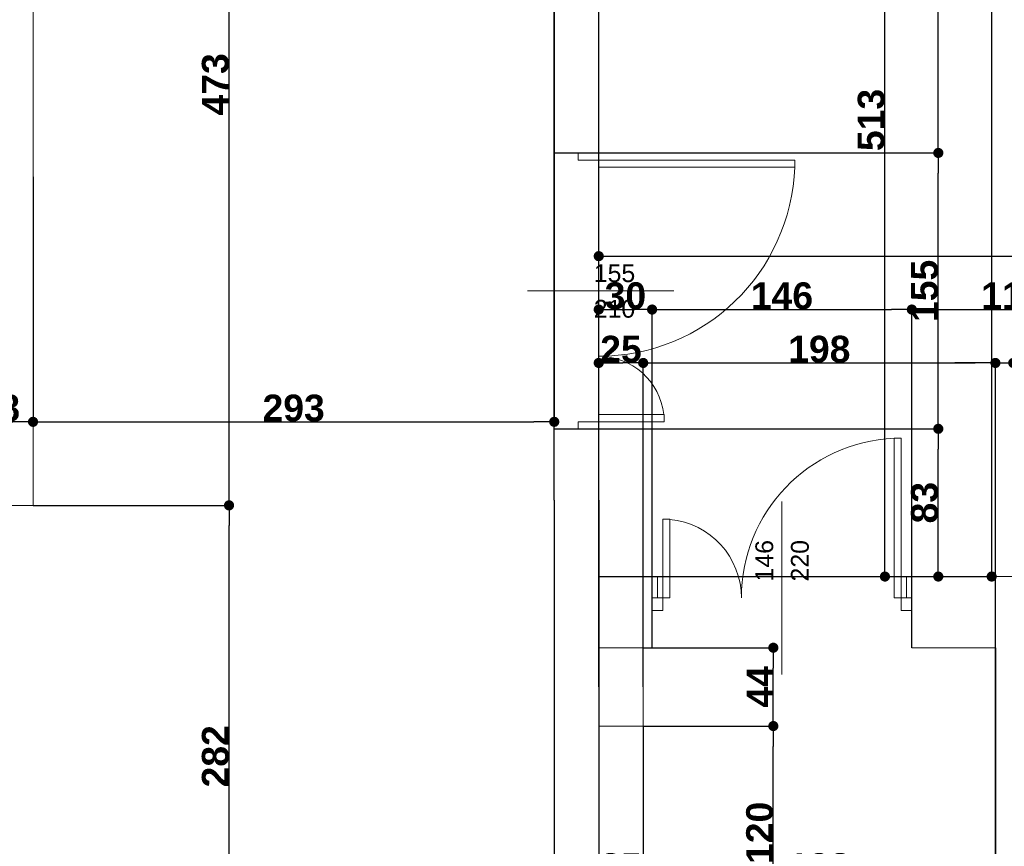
# Model space of a CAD drawing. Header units: millimetres. Extents: x 183299 to 1018155, y -286688 to 171278.
# Tile 64 of 100: x 402573 to 408108, y -77002 to -72358. Entities that reach past the tile are written whole.
import ezdxf

# ---------------------------------------------------------------- set-up
doc = ezdxf.new("R2010")
doc.units = ezdxf.units.MM
doc.header["$MEASUREMENT"] = 0
for name, color, linetype in [('Drzwi ArchiCAD', 7, 'Continuous'), ('inwentaryzacja_sciany', 7, 'Continuous'), ('Wymiarowanie - Ogólne', 7, 'Continuous'), ('Znaczniki Drzwi', 7, 'Continuous')]:
    doc.layers.add(name, color=color, linetype=linetype)
for name, color, linetype, lineweight in [('Drzwi ArchiCAD_Nr_Pióra__1', 7, 'Continuous', 13), ('inwentaryzacja_sciany_Nr_Pióra__1', 7, 'Continuous', 13), ('Znaczniki Drzwi_Nr_Pióra__1', 7, 'Continuous', 13), ('Znaczniki Drzwi_Nr_Pióra__7', 7, 'Continuous', 35)]:
    doc.layers.add(name, color=color, linetype=linetype, lineweight=lineweight)
doc.layers.add('Drzwi ArchiCAD_Nr_Pióra__23', color=7, linetype='Continuous', lineweight=20, true_color=0xff6600)
doc.layers.add('Drzwi ArchiCAD_Nr_Pióra__3', color=7, linetype='Continuous', lineweight=18, true_color=0xff6600)
doc.styles.add('GENERATED_STYLE_1', font='arial.ttf')
doc.styles.add('GENERATED_STYLE_2', font='arialbd.ttf')
doc.dimstyles.new('GENERATED_STYLE__1', dxfattribs={"dimtxt": 150, "dimasz": 114, "dimexe": 0.18, "dimexo": 0, "dimgap": 0.09, "dimtad": 1, "dimtih": 1, "dimtoh": 1, "dimdec": 0, "dimlfac": 0.1, "dimzin": 0, "dimdsep": 46, "dimtxsty": 'GENERATED_STYLE_2', "dimblk": 'ARROWHEAD_11', "dimblk1": 'ARROWHEAD_11', "dimblk2": 'ARROWHEAD_11', "dimcen": 0.09, "dimclrd": 256, "dimclre": 256, "dimclrt": 256, "dimazin": 0, "dimtfac": 1, "dimtdec": 4, "dimtmove": 0, "dimatfit": 3, "dimfxl": 1, "dimtolj": 1, "dimtzin": 0, "dimarcsym": 0})
doc.dimstyles.new('GENERATED_STYLE__2', dxfattribs={"dimtxt": 150, "dimasz": 114, "dimexe": 0.18, "dimexo": 0, "dimgap": 0.09, "dimtad": 1, "dimdec": 0, "dimlfac": 0.1, "dimzin": 0, "dimdsep": 46, "dimtxsty": 'GENERATED_STYLE_2', "dimblk": 'ARROWHEAD_11', "dimblk1": 'ARROWHEAD_11', "dimblk2": 'ARROWHEAD_11', "dimcen": 0.09, "dimclrd": 256, "dimclre": 256, "dimclrt": 256, "dimazin": 0, "dimtfac": 1, "dimtdec": 4, "dimtmove": 0, "dimatfit": 3, "dimfxl": 1, "dimtolj": 1, "dimtzin": 0, "dimarcsym": 0})

# ---------------------------------------------------------------- blocks, each defined once
blk = doc.blocks.new('D2 Asymetryczne 12_15')
at = {"layer": 'Drzwi ArchiCAD_Nr_Pióra__1', "linetype": 'Continuous'}
for p, q in [((-730, 0), (-730, -70)), ((-700, 0), (-730, 0)), ((700, 0), (730, 0)), ((730, 0), (730, -70))]:
    blk.add_line(p, q, dxfattribs=at)
at = {"layer": 'Drzwi ArchiCAD_Nr_Pióra__23', "linetype": 'Continuous'}
for p, q in [((-670, 0), (-730, 0)), ((-730, 0), (-730, -70)), ((-670, -70), (-670, 0)), ((730, 0), (670, 0)), ((670, 0), (670, -70)), ((730, -70), (730, 0)), ((-730, -70), (-670, -70)), ((670, -70), (730, -70))]:
    blk.add_line(p, q, dxfattribs=at)
at = {"layer": 'Drzwi ArchiCAD_Nr_Pióra__3', "linetype": 'Continuous'}
for p, q in [((670, 897.8), (630, 897.8)), ((630, 897.8), (630, 0)), ((670, 0), (670, 897.8)), ((-670, 0), (-670, 442.2)), ((-670, 442.2), (-630, 442.2)), ((-630, 442.2), (-630, 0)), ((-630, 0), (-670, 0)), ((630, 0), (670, 0))]:
    blk.add_line(p, q, dxfattribs=at)
for centre, radius, start, end in [((670, 0), 897.8, 92.551, 180), ((-670, 0), 442.2, 0, 84.8313)]:
    blk.add_arc(centre, radius, start, end, dxfattribs=at)
blk = doc.blocks.new('Znacznik O 12_267')
at = {"layer": 'Znaczniki Drzwi_Nr_Pióra__1', "linetype": 'Continuous'}
blk.add_line((0, 421.4), (0, -550), dxfattribs=at)
at = {"layer": 'Znaczniki Drzwi_Nr_Pióra__7', "linetype": 'Continuous', "char_height": 100, "attachment_point": 7, "rotation": 90, "style": 'GENERATED_STYLE_1'}
for s, insert in [('{146}', (-47.9, -27.7)), ('{220}', (152.1, -27.7))]:
    blk.add_mtext(s, dxfattribs=dict(at, insert=insert))
blk = doc.blocks.new('Ściana_733_2', base_point=(230485.1, -75985.8))
at = {"layer": 'inwentaryzacja_sciany_Nr_Pióra__1', "linetype": 'Continuous'}
for p, q in [((230815.1, -75585.8), (230485.1, -75585.8)), ((230815.1, -75585.8), (230815.1, -75705.8)), ((232215.1, -75585.8), (232215.1, -75705.8)), ((233405.1, -75585.8), (232215.1, -75585.8)), ((230815.1, -75705.8), (230785.1, -75705.8)), ((230785.1, -75705.8), (230785.1, -75775.8)), ((232215.1, -75705.8), (232245.1, -75705.8)), ((232245.1, -75705.8), (232245.1, -75775.8)), ((230785.1, -75775.8), (230785.1, -75985.8)), ((232245.1, -75775.8), (232245.1, -75985.8)), ((230485.1, -75985.8), (230785.1, -75985.8)), ((232245.1, -75985.8), (232715.1, -75985.8))]:
    blk.add_line(p, q, dxfattribs=at)
at = {"layer": 'Drzwi ArchiCAD', "linetype": 'Continuous'}
blk.add_blockref('D2 Asymetryczne 12_15', (231515.1, -75705.8), dxfattribs=at)
at = {"layer": 'Znaczniki Drzwi'}
blk.add_blockref('Znacznik O 12_267', (231515.1, -75585.8), dxfattribs=at)
blk = doc.blocks.new('Ściana_737_2', base_point=(232715.1, -85775.8))
at = {"layer": 'inwentaryzacja_sciany_Nr_Pióra__1', "linetype": 'Continuous'}
blk.add_line((232715.1, -75985.8), (232715.1, -80165.8), dxfattribs=at)
blk = doc.blocks.new('D2 Asymetryczne 12_16')
at = {"layer": 'Drzwi ArchiCAD_Nr_Pióra__1', "linetype": 'Continuous'}
for p, q in [((-775, 0), (-775, -115)), ((775, 0), (775, -115))]:
    blk.add_line(p, q, dxfattribs=at)
at = {"layer": 'Drzwi ArchiCAD_Nr_Pióra__23', "linetype": 'Continuous'}
for p, q in [((-735, 0), (-775, 0)), ((-775, 0), (-775, -115)), ((-735, -115), (-735, 0)), ((775, 0), (735, 0)), ((735, 0), (735, -115)), ((775, -115), (775, 0)), ((-775, -115), (-735, -115)), ((735, -115), (775, -115))]:
    blk.add_line(p, q, dxfattribs=at)
at = {"layer": 'Drzwi ArchiCAD_Nr_Pióra__3', "linetype": 'Continuous'}
for p, q in [((735, 1102.5), (695, 1102.5)), ((695, 1102.5), (695, 0)), ((735, 0), (735, 1102.5)), ((-735, 0), (-735, 367.5)), ((-735, 367.5), (-695, 367.5)), ((-695, 367.5), (-695, 0)), ((-695, 0), (-735, 0)), ((695, 0), (735, 0))]:
    blk.add_line(p, q, dxfattribs=at)
for centre, radius, start, end in [((735, 0), 1102.5, 92.0778, 180), ((-735, 0), 367.5, 0, 83.7882)]:
    blk.add_arc(centre, radius, start, end, dxfattribs=at)
blk = doc.blocks.new('Znacznik O 12_280')
at = {"layer": 'Znaczniki Drzwi_Nr_Pióra__1', "linetype": 'Continuous'}
blk.add_line((0, -671.4), (0, 150), dxfattribs=at)
at = {"layer": 'Znaczniki Drzwi_Nr_Pióra__7', "linetype": 'Continuous', "char_height": 100, "attachment_point": 7, "rotation": 270, "style": 'GENERATED_STYLE_1'}
for s, insert in [('{210}', (-152.1, -222.3)), ('{155}', (47.9, -222.3))]:
    blk.add_mtext(s, dxfattribs=dict(at, insert=insert))
blk = doc.blocks.new('Ściana_746_2', base_point=(230485.1, -83935.8))
at = {"layer": 'inwentaryzacja_sciany_Nr_Pióra__1', "linetype": 'Continuous'}
for p, q in [((230485.1, -73205.8), (230485.1, -65975.8)), ((230235.1, -70455.8), (230235.1, -73205.8)), ((230370.1, -73205.8), (230235.1, -73205.8)), ((230485.1, -73205.8), (230370.1, -73205.8)), ((230370.1, -74755.8), (230235.1, -74755.8)), ((230235.1, -74755.8), (230235.1, -83935.8)), ((230485.1, -74755.8), (230370.1, -74755.8)), ((230485.1, -75585.8), (230485.1, -74755.8)), ((230485.1, -83935.8), (230485.1, -75985.8))]:
    blk.add_line(p, q, dxfattribs=at)
at = {"layer": 'Drzwi ArchiCAD', "linetype": 'Continuous', "xscale": -1, "rotation": 270}
blk.add_blockref('D2 Asymetryczne 12_16', (230485.1, -73980.8), dxfattribs=at)
at = {"layer": 'Znaczniki Drzwi', "rotation": 90}
blk.add_blockref('Znacznik O 12_280', (230235.1, -73980.8), dxfattribs=at)
blk = doc.blocks.new('Ściana_755_2', base_point=(220645.1, -75185.8))
at = {"layer": 'inwentaryzacja_sciany_Nr_Pióra__1', "linetype": 'Continuous'}
blk.add_line((226785.1, -75185.8), (227305.1, -75185.8), dxfattribs=at)
blk = doc.blocks.new('Ściana_760_2', base_point=(227305.1, -72325.8))
at = {"layer": 'inwentaryzacja_sciany_Nr_Pióra__1', "linetype": 'Continuous'}
for p, q in [((227305.1, -74355.8), (227305.1, -72025.8)), ((226925.1, -72325.8), (226925.1, -73575.8)), ((226925.1, -73675.8), (226925.1, -74355.8)), ((226925.1, -74355.8), (227135.1, -74355.8))]:
    blk.add_line(p, q, dxfattribs=at)
blk = doc.blocks.new('Ściana_734_2', base_point=(230485.1, -76425.8))
at = {"layer": 'inwentaryzacja_sciany_Nr_Pióra__1', "linetype": 'Continuous'}
for p, q in [((230485.1, -75985.8), (230485.1, -76425.8)), ((230735.1, -76425.8), (230735.1, -75985.8))]:
    blk.add_line(p, q, dxfattribs=at)
blk = doc.blocks.new('Ściana_481_2', base_point=(227305.1, -74355.8))
at = {"layer": 'inwentaryzacja_sciany_Nr_Pióra__1', "linetype": 'Continuous'}
for p, q in [((227135.1, -74355.8), (227135.1, -75085.8)), ((227305.1, -75185.8), (227305.1, -74355.8))]:
    blk.add_line(p, q, dxfattribs=at)
blk = doc.blocks.new('ARROWHEAD_11')
at = {"linetype": 'Continuous'}
blk.add_line((0, 0), (-1, 0), dxfattribs=at)
at = {"linetype": 'Continuous', "const_width": 0.25, "flags": 128}
blk.add_lwpolyline([(-0.125, 0, 1), (0.125, 0, 1)], format="xyb", close=True, dxfattribs=at)
blk = doc.blocks.new('*D5282')
at = {"layer": 'Defpoints', "color": 0}
for p in [(405578, -75056.3), (402648, -81021.3), (405578, -85456.3)]:
    blk.add_point(p, dxfattribs=at)
at = {"layer": 'Wymiarowanie - Ogólne', "linetype": 'Continuous', "lineweight": -2}
for p, q in [((405578, -75056.3), (405578, -85456.5)), ((402648, -81021.3), (402648, -85456.5)), ((402762, -85456.3), (405464, -85456.3))]:
    blk.add_line(p, q, dxfattribs=at)
at = {"layer": 'Wymiarowanie - Ogólne', "lineweight": -2, "xscale": 114, "yscale": 114, "zscale": 114, "rotation": 180}
blk.add_blockref('ARROWHEAD_11', (402648, -85456.3), dxfattribs=at)
at = {"layer": 'Wymiarowanie - Ogólne', "lineweight": -2, "xscale": 114, "yscale": 114, "zscale": 114}
blk.add_blockref('ARROWHEAD_11', (405578, -85456.3), dxfattribs=at)
at = {"layer": 'Wymiarowanie - Ogólne', "insert": (404113, -85379.6), "char_height": 150, "attachment_point": 5, "style": 'GENERATED_STYLE_2'}
blk.add_mtext('\\A1;293', dxfattribs=at)
blk = doc.blocks.new('*D5283')
at = {"layer": 'Defpoints', "color": 0}
for p in [(405578, -75056.3), (405828, -75056.3), (405828, -85456.3)]:
    blk.add_point(p, dxfattribs=at)
at = {"layer": 'Wymiarowanie - Ogólne', "linetype": 'Continuous', "lineweight": -2}
for p, q in [((405578, -75056.3), (405578, -85456.5)), ((405828, -75056.3), (405828, -85456.5)), ((405692, -85456.3), (405714, -85456.3))]:
    blk.add_line(p, q, dxfattribs=at)
at = {"layer": 'Wymiarowanie - Ogólne', "lineweight": -2, "xscale": 114, "yscale": 114, "zscale": 114, "rotation": 180}
blk.add_blockref('ARROWHEAD_11', (405578, -85456.3), dxfattribs=at)
at = {"layer": 'Wymiarowanie - Ogólne', "lineweight": -2, "xscale": 114, "yscale": 114, "zscale": 114}
blk.add_blockref('ARROWHEAD_11', (405828, -85456.3), dxfattribs=at)
at = {"layer": 'Wymiarowanie - Ogólne', "insert": (405703, -85379.7), "char_height": 150, "attachment_point": 5, "style": 'GENERATED_STYLE_2'}
blk.add_mtext('\\A1;25', dxfattribs=at)
blk = doc.blocks.new('*D5394')
at = {"layer": 'Defpoints', "color": 0}
for p in [(405578, -64676.3), (402648, -69251.3), (405578, -75056.3)]:
    blk.add_point(p, dxfattribs=at)
at = {"layer": 'Wymiarowanie - Ogólne', "linetype": 'Continuous', "lineweight": -2}
for p, q in [((402648, -69251.3), (402648, -64676.1)), ((402762, -64676.3), (405464, -64676.3)), ((405578, -75056.3), (405578, -64676.1))]:
    blk.add_line(p, q, dxfattribs=at)
at = {"layer": 'Wymiarowanie - Ogólne', "lineweight": -2, "xscale": 114, "yscale": 114, "zscale": 114, "rotation": 180}
blk.add_blockref('ARROWHEAD_11', (402648, -64676.3), dxfattribs=at)
at = {"layer": 'Wymiarowanie - Ogólne', "lineweight": -2, "xscale": 114, "yscale": 114, "zscale": 114}
blk.add_blockref('ARROWHEAD_11', (405578, -64676.3), dxfattribs=at)
at = {"layer": 'Wymiarowanie - Ogólne', "insert": (404113, -64599.6), "char_height": 150, "attachment_point": 5, "style": 'GENERATED_STYLE_2'}
blk.add_mtext('\\A1;293', dxfattribs=at)
blk = doc.blocks.new('*D5395')
at = {"layer": 'Defpoints', "color": 0}
for p in [(405828, -64676.3), (405578, -75056.3), (405828, -75056.3)]:
    blk.add_point(p, dxfattribs=at)
at = {"layer": 'Wymiarowanie - Ogólne', "linetype": 'Continuous', "lineweight": -2}
for p, q in [((405578, -75056.3), (405578, -64676.1)), ((405692, -64676.3), (405714, -64676.3)), ((405828, -75056.3), (405828, -64676.1))]:
    blk.add_line(p, q, dxfattribs=at)
at = {"layer": 'Wymiarowanie - Ogólne', "lineweight": -2, "xscale": 114, "yscale": 114, "zscale": 114, "rotation": 180}
blk.add_blockref('ARROWHEAD_11', (405578, -64676.3), dxfattribs=at)
at = {"layer": 'Wymiarowanie - Ogólne', "lineweight": -2, "xscale": 114, "yscale": 114, "zscale": 114}
blk.add_blockref('ARROWHEAD_11', (405828, -64676.3), dxfattribs=at)
at = {"layer": 'Wymiarowanie - Ogólne', "insert": (405703, -64599.7), "char_height": 150, "attachment_point": 5, "style": 'GENERATED_STYLE_2'}
blk.add_mtext('\\A1;25', dxfattribs=at)
blk = doc.blocks.new('*D5406')
at = {"layer": 'Defpoints', "color": 0}
for p in [(406078, -74286.3), (405828, -76106.3), (406078, -76106.3)]:
    blk.add_point(p, dxfattribs=at)
at = {"layer": 'Wymiarowanie - Ogólne', "linetype": 'Continuous', "lineweight": -2}
for p, q in [((405828, -76106.3), (405828, -74286.1)), ((405942, -74286.3), (405964, -74286.3)), ((406078, -76106.3), (406078, -74286.1))]:
    blk.add_line(p, q, dxfattribs=at)
at = {"layer": 'Wymiarowanie - Ogólne', "lineweight": -2, "xscale": 114, "yscale": 114, "zscale": 114, "rotation": 180}
blk.add_blockref('ARROWHEAD_11', (405828, -74286.3), dxfattribs=at)
at = {"layer": 'Wymiarowanie - Ogólne', "lineweight": -2, "xscale": 114, "yscale": 114, "zscale": 114}
blk.add_blockref('ARROWHEAD_11', (406078, -74286.3), dxfattribs=at)
at = {"layer": 'Wymiarowanie - Ogólne', "insert": (405953, -74209.7), "char_height": 150, "attachment_point": 5, "style": 'GENERATED_STYLE_2'}
blk.add_mtext('\\A1;25', dxfattribs=at)
blk = doc.blocks.new('*D5407')
at = {"layer": 'Defpoints', "color": 0}
for p in [(408058, -74286.3), (406078, -76106.3), (408058, -80781.3)]:
    blk.add_point(p, dxfattribs=at)
at = {"layer": 'Wymiarowanie - Ogólne', "linetype": 'Continuous', "lineweight": -2}
for p, q in [((406078, -76106.3), (406078, -74286.1)), ((406192, -74286.3), (407944, -74286.3)), ((408058, -80781.3), (408058, -74286.1))]:
    blk.add_line(p, q, dxfattribs=at)
at = {"layer": 'Wymiarowanie - Ogólne', "lineweight": -2, "xscale": 114, "yscale": 114, "zscale": 114, "rotation": 180}
blk.add_blockref('ARROWHEAD_11', (406078, -74286.3), dxfattribs=at)
at = {"layer": 'Wymiarowanie - Ogólne', "lineweight": -2, "xscale": 114, "yscale": 114, "zscale": 114}
blk.add_blockref('ARROWHEAD_11', (408058, -74286.3), dxfattribs=at)
at = {"layer": 'Wymiarowanie - Ogólne', "insert": (407068, -74209.6), "char_height": 150, "attachment_point": 5, "style": 'GENERATED_STYLE_2'}
blk.add_mtext('\\A1;198', dxfattribs=at)
blk = doc.blocks.new('*D5408')
at = {"layer": 'Defpoints', "color": 0}
for p in [(408158, -74286.3), (408058, -80781.3), (408158, -80781.3)]:
    blk.add_point(p, dxfattribs=at)
at = {"layer": 'Wymiarowanie - Ogólne', "linetype": 'Continuous', "lineweight": -2}
for p, q in [((407944, -74286.3), (407830, -74286.3)), ((408058, -80781.3), (408058, -74286.1)), ((408058, -74286.3), (408158, -74286.3)), ((408158, -80781.3), (408158, -74286.1)), ((408272, -74286.3), (408592.1, -74286.3))]:
    blk.add_line(p, q, dxfattribs=at)
at = {"layer": 'Wymiarowanie - Ogólne', "lineweight": -2, "xscale": 114, "yscale": 114, "zscale": 114}
blk.add_blockref('ARROWHEAD_11', (408058, -74286.3), dxfattribs=at)
at = {"layer": 'Wymiarowanie - Ogólne', "lineweight": -2, "xscale": 114, "yscale": 114, "zscale": 114, "rotation": 180}
blk.add_blockref('ARROWHEAD_11', (408158, -74286.3), dxfattribs=at)
at = {"layer": 'Wymiarowanie - Ogólne', "insert": (408489, -74209.7), "char_height": 150, "attachment_point": 5, "style": 'GENERATED_STYLE_2'}
blk.add_mtext('\\A1;10', dxfattribs=at)
blk = doc.blocks.new('*D5413')
at = {"layer": 'Defpoints', "color": 0}
for p in [(406128, -73986.3), (405828, -75486.3), (406128, -75886.3)]:
    blk.add_point(p, dxfattribs=at)
at = {"layer": 'Wymiarowanie - Ogólne', "linetype": 'Continuous', "lineweight": -2}
for p, q in [((405828, -75486.3), (405828, -73986.1)), ((405942, -73986.3), (406014, -73986.3)), ((406128, -75886.3), (406128, -73986.1))]:
    blk.add_line(p, q, dxfattribs=at)
at = {"layer": 'Wymiarowanie - Ogólne', "lineweight": -2, "xscale": 114, "yscale": 114, "zscale": 114, "rotation": 180}
blk.add_blockref('ARROWHEAD_11', (405828, -73986.3), dxfattribs=at)
at = {"layer": 'Wymiarowanie - Ogólne', "lineweight": -2, "xscale": 114, "yscale": 114, "zscale": 114}
blk.add_blockref('ARROWHEAD_11', (406128, -73986.3), dxfattribs=at)
at = {"layer": 'Wymiarowanie - Ogólne', "insert": (405978, -73909.7), "char_height": 150, "attachment_point": 5, "style": 'GENERATED_STYLE_2'}
blk.add_mtext('\\A1;30', dxfattribs=at)
blk = doc.blocks.new('*D5414')
at = {"layer": 'Defpoints', "color": 0}
for p in [(407588, -73986.3), (406128, -75886.3), (407588, -75886.3)]:
    blk.add_point(p, dxfattribs=at)
at = {"layer": 'Wymiarowanie - Ogólne', "linetype": 'Continuous', "lineweight": -2}
for p, q in [((406128, -75886.3), (406128, -73986.1)), ((406242, -73986.3), (407474, -73986.3)), ((407588, -75886.3), (407588, -73986.1))]:
    blk.add_line(p, q, dxfattribs=at)
at = {"layer": 'Wymiarowanie - Ogólne', "lineweight": -2, "xscale": 114, "yscale": 114, "zscale": 114, "rotation": 180}
blk.add_blockref('ARROWHEAD_11', (406128, -73986.3), dxfattribs=at)
at = {"layer": 'Wymiarowanie - Ogólne', "lineweight": -2, "xscale": 114, "yscale": 114, "zscale": 114}
blk.add_blockref('ARROWHEAD_11', (407588, -73986.3), dxfattribs=at)
at = {"layer": 'Wymiarowanie - Ogólne', "insert": (406858, -73909.7), "char_height": 150, "attachment_point": 5, "style": 'GENERATED_STYLE_2'}
blk.add_mtext('\\A1;146', dxfattribs=at)
blk = doc.blocks.new('*D5415')
at = {"layer": 'Defpoints', "color": 0}
for p in [(408718, -73986.3), (407588, -75886.3), (408718, -75886.3)]:
    blk.add_point(p, dxfattribs=at)
at = {"layer": 'Wymiarowanie - Ogólne', "linetype": 'Continuous', "lineweight": -2}
for p, q in [((407588, -75886.3), (407588, -73986.1)), ((407702, -73986.3), (408604, -73986.3)), ((408718, -75886.3), (408718, -73986.1))]:
    blk.add_line(p, q, dxfattribs=at)
at = {"layer": 'Wymiarowanie - Ogólne', "lineweight": -2, "xscale": 114, "yscale": 114, "zscale": 114, "rotation": 180}
blk.add_blockref('ARROWHEAD_11', (407588, -73986.3), dxfattribs=at)
at = {"layer": 'Wymiarowanie - Ogólne', "lineweight": -2, "xscale": 114, "yscale": 114, "zscale": 114}
blk.add_blockref('ARROWHEAD_11', (408718, -73986.3), dxfattribs=at)
at = {"layer": 'Wymiarowanie - Ogólne', "insert": (408153, -73909.7), "char_height": 150, "attachment_point": 5, "style": 'GENERATED_STYLE_2'}
blk.add_mtext('\\A1;113', dxfattribs=at)
blk = doc.blocks.new('*D6704')
at = {"layer": 'Defpoints', "color": 0}
for p in [(406078, -76326.3), (406809.5, -76326.3), (406078, -77526.3)]:
    blk.add_point(p, dxfattribs=at)
at = {"layer": 'Wymiarowanie - Ogólne', "linetype": 'Continuous', "lineweight": -2}
for p, q in [((406078, -76326.3), (406809.7, -76326.3)), ((406809.5, -77412.3), (406809.5, -76440.3)), ((406078, -77526.3), (406809.7, -77526.3))]:
    blk.add_line(p, q, dxfattribs=at)
at = {"layer": 'Wymiarowanie - Ogólne', "lineweight": -2, "xscale": 114, "yscale": 114, "zscale": 114}
for p, rotation in [((406809.5, -76326.3), 90), ((406809.5, -77526.3), 270)]:
    blk.add_blockref('ARROWHEAD_11', p, dxfattribs=dict(at, rotation=rotation))
at = {"layer": 'Wymiarowanie - Ogólne', "insert": (406733, -76926.3), "char_height": 150, "attachment_point": 5, "rotation": 90, "style": 'GENERATED_STYLE_2'}
blk.add_mtext('\\A1;120', dxfattribs=at)
blk = doc.blocks.new('*D6705')
at = {"layer": 'Defpoints', "color": 0}
for p in [(406078, -75886.3), (406809.5, -75886.3), (406078, -76326.3)]:
    blk.add_point(p, dxfattribs=at)
at = {"layer": 'Wymiarowanie - Ogólne', "linetype": 'Continuous', "lineweight": -2}
for p, q in [((406078, -75886.3), (406809.7, -75886.3)), ((406809.5, -76212.3), (406809.5, -76000.3)), ((406078, -76326.3), (406809.7, -76326.3))]:
    blk.add_line(p, q, dxfattribs=at)
at = {"layer": 'Wymiarowanie - Ogólne', "lineweight": -2, "xscale": 114, "yscale": 114, "zscale": 114}
for p, rotation in [((406809.5, -75886.3), 90), ((406809.5, -76326.3), 270)]:
    blk.add_blockref('ARROWHEAD_11', p, dxfattribs=dict(at, rotation=rotation))
at = {"layer": 'Wymiarowanie - Ogólne', "insert": (406734.2, -76106.3), "char_height": 150, "attachment_point": 5, "rotation": 90, "style": 'GENERATED_STYLE_2'}
blk.add_mtext('\\A1;44', dxfattribs=at)
blk = doc.blocks.new('*D6708')
at = {"layer": 'Defpoints', "color": 0}
for p in [(405828, -76326.3), (406078, -76326.3), (406078, -77193.8)]:
    blk.add_point(p, dxfattribs=at)
at = {"layer": 'Wymiarowanie - Ogólne', "linetype": 'Continuous', "lineweight": -2}
for p, q in [((405828, -76326.3), (405828, -77194)), ((406078, -76326.3), (406078, -77194)), ((405942, -77193.8), (405964, -77193.8))]:
    blk.add_line(p, q, dxfattribs=at)
at = {"layer": 'Wymiarowanie - Ogólne', "lineweight": -2, "xscale": 114, "yscale": 114, "zscale": 114, "rotation": 180}
blk.add_blockref('ARROWHEAD_11', (405828, -77193.8), dxfattribs=at)
at = {"layer": 'Wymiarowanie - Ogólne', "lineweight": -2, "xscale": 114, "yscale": 114, "zscale": 114}
blk.add_blockref('ARROWHEAD_11', (406078, -77193.8), dxfattribs=at)
at = {"layer": 'Wymiarowanie - Ogólne', "insert": (405953, -77117.2), "char_height": 150, "attachment_point": 5, "style": 'GENERATED_STYLE_2'}
blk.add_mtext('\\A1;25', dxfattribs=at)
blk = doc.blocks.new('*D6709')
at = {"layer": 'Defpoints', "color": 0}
for p in [(408058, -75886.3), (406078, -76326.3), (408058, -77193.8)]:
    blk.add_point(p, dxfattribs=at)
at = {"layer": 'Wymiarowanie - Ogólne', "linetype": 'Continuous', "lineweight": -2}
for p, q in [((408058, -75886.3), (408058, -77194)), ((406078, -76326.3), (406078, -77194)), ((406192, -77193.8), (407944, -77193.8))]:
    blk.add_line(p, q, dxfattribs=at)
at = {"layer": 'Wymiarowanie - Ogólne', "lineweight": -2, "xscale": 114, "yscale": 114, "zscale": 114, "rotation": 180}
blk.add_blockref('ARROWHEAD_11', (406078, -77193.8), dxfattribs=at)
at = {"layer": 'Wymiarowanie - Ogólne', "lineweight": -2, "xscale": 114, "yscale": 114, "zscale": 114}
blk.add_blockref('ARROWHEAD_11', (408058, -77193.8), dxfattribs=at)
at = {"layer": 'Wymiarowanie - Ogólne', "insert": (407068, -77117), "char_height": 150, "attachment_point": 5, "style": 'GENERATED_STYLE_2'}
blk.add_mtext('\\A1;198', dxfattribs=at)
blk = doc.blocks.new('*D6710')
at = {"layer": 'Defpoints', "color": 0}
for p in [(424340, -73686.3), (405828, -75486.3), (424340, -75505)]:
    blk.add_point(p, dxfattribs=at)
at = {"layer": 'Wymiarowanie - Ogólne', "linetype": 'Continuous', "lineweight": -2}
for p, q in [((405828, -75486.3), (405828, -73686.1)), ((405942, -73686.3), (424226, -73686.3)), ((424340, -75505), (424340, -73686.1))]:
    blk.add_line(p, q, dxfattribs=at)
at = {"layer": 'Wymiarowanie - Ogólne', "lineweight": -2, "xscale": 114, "yscale": 114, "zscale": 114, "rotation": 180}
blk.add_blockref('ARROWHEAD_11', (405828, -73686.3), dxfattribs=at)
at = {"layer": 'Wymiarowanie - Ogólne', "lineweight": -2, "xscale": 114, "yscale": 114, "zscale": 114}
blk.add_blockref('ARROWHEAD_11', (424340, -73686.3), dxfattribs=at)
at = {"layer": 'Wymiarowanie - Ogólne', "insert": (415084, -73609.6), "char_height": 150, "attachment_point": 5, "style": 'GENERATED_STYLE_2'}
blk.add_mtext('\\A1;1851', dxfattribs=at)
blk = doc.blocks.new('*D6760')
at = {"layer": 'Defpoints', "color": 0}
for p in [(402268, -73241.3), (402648, -73241.3), (402648, -74617.1)]:
    blk.add_point(p, dxfattribs=at)
at = {"layer": 'Wymiarowanie - Ogólne', "linetype": 'Continuous', "lineweight": -2}
for p, q in [((402268, -73241.3), (402268, -74617.3)), ((402648, -73241.3), (402648, -74617.3)), ((402382, -74617.1), (402534, -74617.1))]:
    blk.add_line(p, q, dxfattribs=at)
at = {"layer": 'Wymiarowanie - Ogólne', "lineweight": -2, "xscale": 114, "yscale": 114, "zscale": 114, "rotation": 180}
blk.add_blockref('ARROWHEAD_11', (402268, -74617.1), dxfattribs=at)
at = {"layer": 'Wymiarowanie - Ogólne', "lineweight": -2, "xscale": 114, "yscale": 114, "zscale": 114}
blk.add_blockref('ARROWHEAD_11', (402648, -74617.1), dxfattribs=at)
at = {"layer": 'Wymiarowanie - Ogólne', "insert": (402458, -74540.4), "char_height": 150, "attachment_point": 5, "style": 'GENERATED_STYLE_2'}
blk.add_mtext('\\A1;38', dxfattribs=at)
blk = doc.blocks.new('*D6761')
at = {"layer": 'Defpoints', "color": 0}
for p in [(405578, -70356.3), (402648, -73241.3), (405578, -74617.1)]:
    blk.add_point(p, dxfattribs=at)
at = {"layer": 'Wymiarowanie - Ogólne', "linetype": 'Continuous', "lineweight": -2}
for p, q in [((405578, -70356.3), (405578, -74617.3)), ((402648, -73241.3), (402648, -74617.3)), ((402762, -74617.1), (405464, -74617.1))]:
    blk.add_line(p, q, dxfattribs=at)
at = {"layer": 'Wymiarowanie - Ogólne', "lineweight": -2, "xscale": 114, "yscale": 114, "zscale": 114, "rotation": 180}
blk.add_blockref('ARROWHEAD_11', (402648, -74617.1), dxfattribs=at)
at = {"layer": 'Wymiarowanie - Ogólne', "lineweight": -2, "xscale": 114, "yscale": 114, "zscale": 114}
blk.add_blockref('ARROWHEAD_11', (405578, -74617.1), dxfattribs=at)
at = {"layer": 'Wymiarowanie - Ogólne', "insert": (404113, -74540.4), "char_height": 150, "attachment_point": 5, "style": 'GENERATED_STYLE_2'}
blk.add_mtext('\\A1;293', dxfattribs=at)
blk = doc.blocks.new('*D6767')
at = {"layer": 'Defpoints', "color": 0}
for p in [(402648, -75086.3), (403749.8, -75086.3), (402648, -77906.3)]:
    blk.add_point(p, dxfattribs=at)
at = {"layer": 'Wymiarowanie - Ogólne', "linetype": 'Continuous', "lineweight": -2}
for p, q in [((402648, -75086.3), (403750, -75086.3)), ((403749.8, -77792.3), (403749.8, -75200.3)), ((402648, -77906.3), (403750, -77906.3))]:
    blk.add_line(p, q, dxfattribs=at)
at = {"layer": 'Wymiarowanie - Ogólne', "lineweight": -2, "xscale": 114, "yscale": 114, "zscale": 114}
for p, rotation in [((403749.8, -75086.3), 90), ((403749.8, -77906.3), 270)]:
    blk.add_blockref('ARROWHEAD_11', p, dxfattribs=dict(at, rotation=rotation))
at = {"layer": 'Wymiarowanie - Ogólne', "insert": (403673.1, -76496.3), "char_height": 150, "attachment_point": 5, "rotation": 90, "style": 'GENERATED_STYLE_2'}
blk.add_mtext('\\A1;282', dxfattribs=at)
blk = doc.blocks.new('*D6768')
at = {"layer": 'Defpoints', "color": 0}
for p in [(403749.8, -70356.3), (404238, -70356.3), (402648, -75086.3)]:
    blk.add_point(p, dxfattribs=at)
at = {"layer": 'Wymiarowanie - Ogólne', "linetype": 'Continuous', "lineweight": -2}
for p, q in [((404238, -70356.3), (403749.6, -70356.3)), ((403749.8, -74972.3), (403749.8, -70470.3)), ((402648, -75086.3), (403750, -75086.3))]:
    blk.add_line(p, q, dxfattribs=at)
at = {"layer": 'Wymiarowanie - Ogólne', "lineweight": -2, "xscale": 114, "yscale": 114, "zscale": 114}
for p, rotation in [((403749.8, -70356.3), 90), ((403749.8, -75086.3), 270)]:
    blk.add_blockref('ARROWHEAD_11', p, dxfattribs=dict(at, rotation=rotation))
at = {"layer": 'Wymiarowanie - Ogólne', "insert": (403673.2, -72721.3), "char_height": 150, "attachment_point": 5, "rotation": 90, "style": 'GENERATED_STYLE_2'}
blk.add_mtext('\\A1;473', dxfattribs=at)
blk = doc.blocks.new('*D6798')
at = {"layer": 'Defpoints', "color": 0}
for p in [(404238, -70356.3), (407436.9, -70356.3), (405828, -75486.3)]:
    blk.add_point(p, dxfattribs=at)
at = {"layer": 'Wymiarowanie - Ogólne', "linetype": 'Continuous', "lineweight": -2}
for p, q in [((404238, -70356.3), (407437, -70356.3)), ((407436.9, -75372.3), (407436.9, -70470.3)), ((405828, -75486.3), (407437, -75486.3))]:
    blk.add_line(p, q, dxfattribs=at)
at = {"layer": 'Wymiarowanie - Ogólne', "lineweight": -2, "xscale": 114, "yscale": 114, "zscale": 114}
for p, rotation in [((407436.9, -70356.3), 90), ((407436.9, -75486.3), 270)]:
    blk.add_blockref('ARROWHEAD_11', p, dxfattribs=dict(at, rotation=rotation))
at = {"layer": 'Wymiarowanie - Ogólne', "insert": (407360.3, -72921.3), "char_height": 150, "attachment_point": 5, "rotation": 90, "style": 'GENERATED_STYLE_2'}
blk.add_mtext('\\A1;513', dxfattribs=at)
blk = doc.blocks.new('*D6802')
at = {"layer": 'Defpoints', "color": 0}
for p in [(405578, -74656.3), (407736.9, -74656.3), (405828, -75486.3)]:
    blk.add_point(p, dxfattribs=at)
at = {"layer": 'Wymiarowanie - Ogólne', "linetype": 'Continuous', "lineweight": -2}
for p, q in [((405578, -74656.3), (407737, -74656.3)), ((407736.9, -75372.3), (407736.9, -74770.3)), ((405828, -75486.3), (407737, -75486.3))]:
    blk.add_line(p, q, dxfattribs=at)
at = {"layer": 'Wymiarowanie - Ogólne', "lineweight": -2, "xscale": 114, "yscale": 114, "zscale": 114}
for p, rotation in [((407736.9, -74656.3), 90), ((407736.9, -75486.3), 270)]:
    blk.add_blockref('ARROWHEAD_11', p, dxfattribs=dict(at, rotation=rotation))
at = {"layer": 'Wymiarowanie - Ogólne', "insert": (407660.1, -75071.3), "char_height": 150, "attachment_point": 5, "rotation": 90, "style": 'GENERATED_STYLE_2'}
blk.add_mtext('\\A1;83', dxfattribs=at)
blk = doc.blocks.new('*D6803')
at = {"layer": 'Defpoints', "color": 0}
for p in [(405578, -73106.3), (407736.9, -73106.3), (405578, -74656.3)]:
    blk.add_point(p, dxfattribs=at)
at = {"layer": 'Wymiarowanie - Ogólne', "linetype": 'Continuous', "lineweight": -2}
for p, q in [((405578, -73106.3), (407737, -73106.3)), ((407736.9, -74542.3), (407736.9, -73220.3)), ((405578, -74656.3), (407737, -74656.3))]:
    blk.add_line(p, q, dxfattribs=at)
at = {"layer": 'Wymiarowanie - Ogólne', "lineweight": -2, "xscale": 114, "yscale": 114, "zscale": 114}
for p, rotation in [((407736.9, -73106.3), 90), ((407736.9, -74656.3), 270)]:
    blk.add_blockref('ARROWHEAD_11', p, dxfattribs=dict(at, rotation=rotation))
at = {"layer": 'Wymiarowanie - Ogólne', "insert": (407660.3, -73881.3), "char_height": 150, "attachment_point": 5, "rotation": 90, "style": 'GENERATED_STYLE_2'}
blk.add_mtext('\\A1;155', dxfattribs=at)
blk = doc.blocks.new('*D6804')
at = {"layer": 'Defpoints', "color": 0}
for p in [(405828, -65876.3), (407736.9, -65876.3), (405578, -73106.3)]:
    blk.add_point(p, dxfattribs=at)
at = {"layer": 'Wymiarowanie - Ogólne', "linetype": 'Continuous', "lineweight": -2}
for p, q in [((405828, -65876.3), (407737, -65876.3)), ((407736.9, -72992.3), (407736.9, -65990.3)), ((405578, -73106.3), (407737, -73106.3))]:
    blk.add_line(p, q, dxfattribs=at)
at = {"layer": 'Wymiarowanie - Ogólne', "lineweight": -2, "xscale": 114, "yscale": 114, "zscale": 114}
for p, rotation in [((407736.9, -65876.3), 90), ((407736.9, -73106.3), 270)]:
    blk.add_blockref('ARROWHEAD_11', p, dxfattribs=dict(at, rotation=rotation))
at = {"layer": 'Wymiarowanie - Ogólne', "insert": (407660.3, -69491.3), "char_height": 150, "attachment_point": 5, "rotation": 90, "style": 'GENERATED_STYLE_2'}
blk.add_mtext('\\A1;723', dxfattribs=at)
blk = doc.blocks.new('*D6805')
at = {"layer": 'Defpoints', "color": 0}
for p in [(405828, -65876.3), (408036.9, -65876.3), (405828, -75486.3)]:
    blk.add_point(p, dxfattribs=at)
at = {"layer": 'Wymiarowanie - Ogólne', "linetype": 'Continuous', "lineweight": -2}
for p, q in [((405828, -65876.3), (408037, -65876.3)), ((408036.9, -75372.3), (408036.9, -65990.3)), ((405828, -75486.3), (408037, -75486.3))]:
    blk.add_line(p, q, dxfattribs=at)
at = {"layer": 'Wymiarowanie - Ogólne', "lineweight": -2, "xscale": 114, "yscale": 114, "zscale": 114}
for p, rotation in [((408036.9, -65876.3), 90), ((408036.9, -75486.3), 270)]:
    blk.add_blockref('ARROWHEAD_11', p, dxfattribs=dict(at, rotation=rotation))
at = {"layer": 'Wymiarowanie - Ogólne', "insert": (407960.1, -70681.3), "char_height": 150, "attachment_point": 5, "rotation": 90, "style": 'GENERATED_STYLE_2'}
blk.add_mtext('\\A1;961', dxfattribs=at)

msp = doc.modelspace()

# ---------------------------------------------------------------- linework, layer by layer
at = {"layer": 'inwentaryzacja_sciany_Nr_Pióra__1', "linetype": 'Continuous'}
msp.add_line((406077.95206, -76326.32699), (405827.95206, -76326.32699), dxfattribs=at)

# ---------------------------------------------------------------- block references
at = {"layer": 'inwentaryzacja_sciany'}
for name, p in [('Ściana_760_2', (402647.95206, -72226.32699)), ('Ściana_481_2', (402647.95206, -74256.32699)), ('Ściana_733_2', (405827.95206, -75886.32699)), ('Ściana_755_2', (395987.95206, -75086.32699))]:
    msp.add_blockref(name, p, dxfattribs=at)

# ---------------------------------------------------------------- dimensions: what is measured, and where the dimension line sits
at = {"layer": 'Wymiarowanie - Ogólne', "linetype": 'Continuous'}
for base, p1, p2, picture, middle in [((405577.95206, -64676.32699), (402647.95206, -69251.32699), (405577.95206, -75056.32699), '*D5394', (404112.95206, -64599.58699)), ((405577.95206, -74617.1196), (402647.95206, -73241.32699), (405577.95206, -70356.32699), '*D6761', (404112.95206, -74540.3796)), ((402647.95206, -74617.1196), (402267.95206, -73241.32699), (402647.95206, -73241.32699), '*D6760', (402457.95206, -74540.3796)), ((405577.95206, -85456.32699), (402647.95206, -81021.32699), (405577.95206, -75056.32699), '*D5282', (404112.95206, -85379.58699)), ((406077.95206, -77193.77989), (405827.95206, -76326.32699), (406077.95206, -76326.32699), '*D6708', (405952.95206, -77117.18989))]:
    dim = msp.add_linear_dim(base=base, p1=p1, p2=p2, dimstyle='GENERATED_STYLE__1', dxfattribs=at)
    dim.commit()
    dim.dimension.update_dxf_attribs({"geometry": picture, "text_midpoint": middle})
for base, p1, p2, picture, middle in [((407736.86177, -65876.32699), (405577.95206, -73106.32699), (405827.95206, -65876.32699), '*D6804', (407660.27177, -69491.32699)), ((403749.82286, -70356.32699), (402647.95206, -75086.32699), (404237.95206, -70356.32699), '*D6768', (403673.23286, -72721.32699)), ((403749.82286, -75086.32699), (402647.95206, -77906.32699), (402647.95206, -75086.32699), '*D6767', (403673.08286, -76496.32699)), ((406809.54394, -76326.32699), (406077.95206, -77526.32699), (406077.95206, -76326.32699), '*D6704', (406732.95394, -76926.32699))]:
    dim = msp.add_linear_dim(base=base, p1=p1, p2=p2, angle=90, dimstyle='GENERATED_STYLE__2', dxfattribs=at)
    dim.commit()
    dim.dimension.update_dxf_attribs({"geometry": picture, "text_midpoint": middle})

# ---------------------------------------------------------------- next in the draw order: linework, layer by layer
at = {"layer": 'inwentaryzacja_sciany_Nr_Pióra__1', "linetype": 'Continuous'}
msp.add_line((405827.95206, -75886.32699), (405827.95206, -75486.32699), dxfattribs=at)

# ---------------------------------------------------------------- next in the draw order: block references
at = {"layer": 'inwentaryzacja_sciany'}
for name, p in [('Ściana_746_2', (405827.95206, -83836.32699)), ('Ściana_734_2', (405827.95206, -76326.32699)), ('Ściana_737_2', (408057.95206, -85676.32699))]:
    msp.add_blockref(name, p, dxfattribs=at)

# ---------------------------------------------------------------- next in the draw order: dimensions: what is measured, and where the dimension line sits
at = {"layer": 'Wymiarowanie - Ogólne', "linetype": 'Continuous'}
for base, p1, p2, picture, middle in [((405827.95206, -64676.32699), (405577.95206, -75056.32699), (405827.95206, -75056.32699), '*D5395', (405702.95206, -64599.73699)), ((424340.00913, -73686.32699), (405827.95206, -75486.32699), (424340.00913, -75504.96339), '*D6710', (415083.9806, -73609.58699)), ((406127.95206, -73986.32699), (405827.95206, -75486.32699), (406127.95206, -75886.32699), '*D5413', (405977.95206, -73909.73699)), ((407587.95206, -73986.32699), (406127.95206, -75886.32699), (407587.95206, -75886.32699), '*D5414', (406857.95206, -73909.73699)), ((408717.95206, -73986.32699), (407587.95206, -75886.32699), (408717.95206, -75886.32699), '*D5415', (408152.95206, -73909.73699)), ((406077.95206, -74286.32699), (405827.95206, -76106.32699), (406077.95206, -76106.32699), '*D5406', (405952.95206, -74209.73699)), ((408057.95206, -74286.32699), (406077.95206, -76106.32699), (408057.95206, -80781.32699), '*D5407', (407067.95206, -74209.58699)), ((408157.95206, -74286.32699), (408057.95206, -80781.32699), (408157.95206, -80781.32699), '*D5408', (408489.01706, -74209.73699)), ((405827.95206, -85456.32699), (405577.95206, -75056.32699), (405827.95206, -75056.32699), '*D5283', (405702.95206, -85379.73699)), ((408057.95206, -77193.77989), (406077.95206, -76326.32699), (408057.95206, -75886.32699), '*D6709', (407067.95206, -77117.03989))]:
    dim = msp.add_linear_dim(base=base, p1=p1, p2=p2, dimstyle='GENERATED_STYLE__1', dxfattribs=at)
    dim.commit()
    dim.dimension.update_dxf_attribs({"geometry": picture, "text_midpoint": middle})
for base, p1, p2, picture, middle in [((408036.86177, -65876.32699), (405827.95206, -75486.32699), (405827.95206, -65876.32699), '*D6805', (407960.12177, -70681.32699)), ((407436.86177, -70356.32699), (405827.95206, -75486.32699), (404237.95206, -70356.32699), '*D6798', (407360.27177, -72921.32699)), ((407736.86177, -73106.32699), (405577.95206, -74656.32699), (405577.95206, -73106.32699), '*D6803', (407660.27177, -73881.32699)), ((407736.86177, -74656.32699), (405827.95206, -75486.32699), (405577.95206, -74656.32699), '*D6802', (407660.12177, -75071.32699)), ((406809.54394, -75886.32699), (406077.95206, -76326.32699), (406077.95206, -75886.32699), '*D6705', (406734.22894, -76106.32699))]:
    dim = msp.add_linear_dim(base=base, p1=p1, p2=p2, angle=90, dimstyle='GENERATED_STYLE__2', dxfattribs=at)
    dim.commit()
    dim.dimension.update_dxf_attribs({"geometry": picture, "text_midpoint": middle})

doc.saveas('drawing.dxf')
